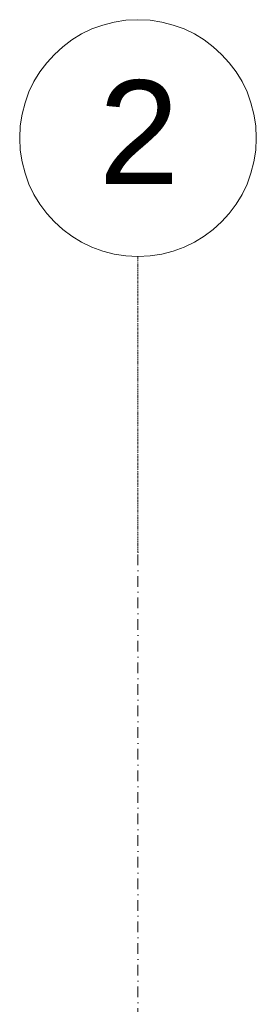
# Model space of a CAD drawing. Header units: centimetres. Extents: x -1589 to 108054, y -205274 to 31709.
# Tile 128 of 256: x 23664 to 23744, y 12745 to 13078. Entities that reach past the tile are written whole.
import ezdxf

# ---------------------------------------------------------------- set-up
doc = ezdxf.new("R2010")
doc.units = ezdxf.units.CM
doc.header["$LTSCALE"] = 0.01
doc.header["$MEASUREMENT"] = 0
doc.linetypes.add('Kropki i Kreski', pattern=[72, 36, -18, 0, -18])
doc.layers.add('4_osie.ISTN', color=7, linetype='Continuous')
doc.styles.add('GENERATED_STYLE_1', font='txt')

msp = doc.modelspace()

# ---------------------------------------------------------------- linework, layer by layer
at = {"layer": '4_osie.ISTN', "color": 7, "linetype": 'Kropki i Kreski', "lineweight": 0}
msp.add_line((23704.36078, 12897.96143), (23704.36078, 12997.96143), dxfattribs=at)
at = {"layer": '4_osie.ISTN', "color": 7, "linetype": 'Kropki i Kreski', "lineweight": 0, "ltscale": 10}
msp.add_line((23704.36078, 9177.95201), (23704.36078, 12897.96143), dxfattribs=at)
at = {"layer": '4_osie.ISTN', "color": 7, "linetype": 'Continuous', "lineweight": 0}
msp.add_circle((23704.36078, 13037.96143), 40, dxfattribs=at)
at = {"layer": '4_osie.ISTN', "color": 7, "linetype": 'Kropki i Kreski', "lineweight": 0}
msp.add_point((23704.36078, 12897.96143), dxfattribs=at)
msp.add_point((23704.36078, 12897.96143), dxfattribs=at)

# ---------------------------------------------------------------- texts
at = {"layer": '4_osie.ISTN', "color": 7, "lineweight": 0, "insert": (23691.08028, 13039.96193), "char_height": 35, "attachment_point": 4, "style": 'GENERATED_STYLE_1'}
msp.add_mtext('\\A1;{\\pql;\\pt0;\\fArial|b0|i0|c238|p38;2}', dxfattribs=at)

doc.saveas('drawing.dxf')
